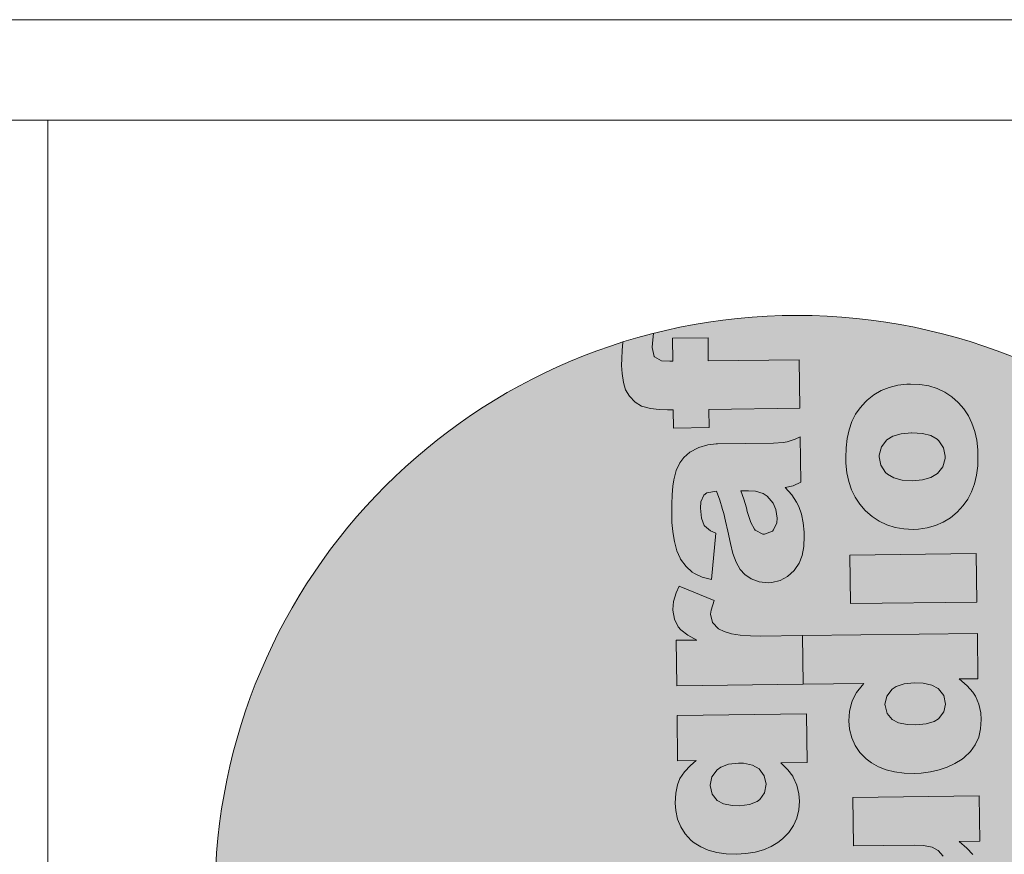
# Model space of a CAD drawing. Header units: millimetres. Extents: x -115268 to 140687, y -37779 to 24471.
# Tile 130 of 256: x 60596 to 60655, y -10636 to -10586. Entities that reach past the tile are written whole.
import ezdxf

# ---------------------------------------------------------------- set-up
doc = ezdxf.new("R2010")
doc.units = ezdxf.units.MM
doc.layers.get('0').update_dxf_attribs({"lineweight": 9})
doc.layers.add('A_CIENKA', color=7, linetype='Continuous', lineweight=9)
doc.layers.add('A_RAMKA', color=7, linetype='Continuous', lineweight=9)

# ---------------------------------------------------------------- blocks, each defined once
blk = doc.blocks.new('METRYKA11')
at = {"true_color": 0x000000}
h = blk.add_hatch(color=18, dxfattribs=at)
h.dxf.hatch_style = 1
h.paths.add_polyline_path([(7511428.56, 5508702.86, 1), (7511776.45, 5508702.86, 1)])
at = {"true_color": 0xffffff}
h = blk.add_hatch(color=7, dxfattribs=at)
h.dxf.hatch_style = 1
h.paths.add_polyline_path([(7511581.88, 5508579.4), (7511581.49, 5508579.4), (7511578.94, 5508579.05), (7511576.25, 5508578.25), (7511576.14, 5508578.21), (7511573.63, 5508576.92), (7511571.76, 5508575.28), (7511570.62, 5508573.72), (7511569.49, 5508571.36), (7511568.79, 5508568.65), (7511568.5, 5508566.69), (7511568.32, 5508564.19), (7511568.21, 5508561.35), (7511568.22, 5508558.2), (7511568.28, 5508555.88), (7511568.52, 5508553.19), (7511568.9, 5508550.67), (7511568.98, 5508550.18), (7511569.72, 5508547.38), (7511570.69, 5508545.22), (7511570.83, 5508544.94), (7511572.47, 5508542.68), (7511574.32, 5508541.02), (7511574.95, 5508540.61), (7511577.24, 5508539.58), (7511580.09, 5508538.81), (7511581.36, 5508552.68), (7511579.81, 5508553.32), (7511577.92, 5508554.95), (7511577.1, 5508557.18), (7511576.78, 5508560.19), (7511576.9, 5508561.98), (7511577.82, 5508564.06), (7511578.73, 5508564.71), (7511581.55, 5508565.23), (7511582.54, 5508562.58), (7511583.31, 5508560.13), (7511583.31, 5508560.1), (7511583.75, 5508558.53), (7511584.27, 5508556.25), (7511584.97, 5508553.28), (7511585.75, 5508549.57), (7511586.49, 5508546.64), (7511587.5, 5508543.98), (7511588.65, 5508541.86), (7511590, 5508540.3), (7511591.94, 5508538.99), (7511594.34, 5508538.14), (7511597.11, 5508537.86), (7511598.09, 5508537.94), (7511600.58, 5508538.5), (7511602.81, 5508539.68), (7511604.78, 5508541.5), (7511605.02, 5508541.78), (7511606.26, 5508543.72), (7511607.15, 5508546.05), (7511607.67, 5508548.72), (7511607.81, 5508551.77), (7511607.76, 5508553), (7511607.48, 5508555.76), (7511606.93, 5508558.35), (7511606.13, 5508560.69), (7511605.48, 5508561.95), (7511604.05, 5508564.14), (7511602.13, 5508566.29), (7511604.51, 5508566.81), (7511606.74, 5508567.92), (7511606.57, 5508581.49), (7511605.04, 5508580.77), (7511602.74, 5508580.01), (7511601.51, 5508579.78), (7511598.57, 5508579.6)])
h.paths.add_polyline_path([(7511593.2, 5508565.23), (7511595.52, 5508564.56), (7511596.73, 5508563.73), (7511598.47, 5508561.62), (7511599.3, 5508559.73), (7511599.68, 5508557.11), (7511599.59, 5508555.84), (7511598.64, 5508553.62), (7511598.26, 5508553.23), (7511595.88, 5508552.36), (7511595.46, 5508552.39), (7511593.17, 5508553.56), (7511592.88, 5508553.9), (7511591.84, 5508555.89), (7511590.79, 5508559.1), (7511590.49, 5508560.22), (7511589.69, 5508562.81), (7511588.85, 5508565.32), (7511591.17, 5508565.35)], flags=16)
h.paths.add_polyline_path([(7511594.33, 5508603.93), (7511592.32, 5508602.95), (7511589.31, 5508602.56), (7511568.52, 5508602.31), (7511568.7, 5508587.76), (7511592.75, 5508588.05), (7511594.36, 5508588.11), (7511597.27, 5508588.49), (7511599.82, 5508589.19), (7511601.98, 5508590.24), (7511603.72, 5508591.62), (7511605.24, 5508593.4), (7511606.33, 5508595.62), (7511607, 5508598.15), (7511607.21, 5508601.03), (7511607, 5508603.73), (7511606.45, 5508606.31), (7511605.51, 5508608.57), (7511604.11, 5508610.67), (7511602.3, 5508612.65), (7511600.07, 5508614.58), (7511606.17, 5508614.66), (7511606.01, 5508628.19), (7511568.21, 5508627.73), (7511568.39, 5508613.25), (7511586.58, 5508613.47), (7511589.32, 5508613.36), (7511591.92, 5508612.83), (7511593.76, 5508611.91), (7511595.21, 5508610.17), (7511595.81, 5508607.66), (7511595.62, 5508606.08)])
h.paths.add_polyline_path([(7511567.8, 5508661.95), (7511567.89, 5508653.99), (7511553.52, 5508653.81), (7511561.13, 5508639.39), (7511568.07, 5508639.47), (7511568.13, 5508634.14), (7511578.76, 5508634.27), (7511578.69, 5508639.6), (7511591.98, 5508639.76), (7511593.66, 5508639.79), (7511596.71, 5508640.03), (7511599.19, 5508640.48), (7511601.11, 5508641.1), (7511601.57, 5508641.32), (7511603.72, 5508642.85), (7511605.28, 5508644.94), (7511605.34, 5508645.05), (7511606.06, 5508647.09), (7511606.48, 5508649.69), (7511606.58, 5508652.92), (7511606.49, 5508654.84), (7511606.24, 5508657.47), (7511605.86, 5508660.17), (7511605.27, 5508662.93), (7511595.29, 5508661.76), (7511595.91, 5508659.59), (7511596.3, 5508656.97), (7511595.09, 5508654.77), (7511594.74, 5508654.63), (7511591.87, 5508654.28), (7511578.51, 5508654.12), (7511578.42, 5508662.08)])
h.paths.add_polyline_path([(7511572.98, 5508705.87), (7511572.52, 5508705.45), (7511570.93, 5508703.68), (7511569.56, 5508701.7), (7511568.46, 5508699.51), (7511567.65, 5508697.08), (7511567.05, 5508694.48), (7511566.7, 5508691.67), (7511566.63, 5508688.65), (7511566.68, 5508687.04), (7511566.96, 5508684.2), (7511567.56, 5508681.58), (7511568.36, 5508679.13), (7511569.44, 5508676.87), (7511570.79, 5508674.82), (7511572.56, 5508672.79), (7511574.49, 5508671.11), (7511576.61, 5508669.73), (7511578.9, 5508668.64), (7511581.36, 5508667.86), (7511583.96, 5508667.44), (7511586.73, 5508667.3), (7511588.35, 5508667.39), (7511590.97, 5508667.77), (7511593.45, 5508668.43), (7511595.76, 5508669.44), (7511597.91, 5508670.8), (7511599.89, 5508672.44), (7511601.69, 5508674.39), (7511603.03, 5508676.33), (7511604.2, 5508678.52), (7511605.05, 5508680.91), (7511605.68, 5508683.48), (7511606.04, 5508686.22), (7511606.14, 5508689.17), (7511606.05, 5508691.09), (7511605.73, 5508693.93), (7511605.17, 5508696.59), (7511604.34, 5508699.03), (7511603.26, 5508701.26), (7511601.94, 5508703.28), (7511600.33, 5508705.12), (7511600.23, 5508705.22), (7511598.28, 5508706.92), (7511596.16, 5508708.33), (7511593.87, 5508709.39), (7511591.44, 5508710.13), (7511588.8, 5508710.59), (7511586, 5508710.7), (7511584.87, 5508710.68), (7511582.14, 5508710.33), (7511579.59, 5508709.71), (7511577.22, 5508708.77), (7511575.02, 5508707.48)])
h.paths.add_polyline_path([(7511577.07, 5508686.43), (7511576.58, 5508688.98), (7511576.58, 5508689.54), (7511577.25, 5508691.97), (7511578.91, 5508694.03), (7511580.71, 5508695.17), (7511583.16, 5508695.9), (7511586.32, 5508696.16), (7511589.51, 5508695.94), (7511592, 5508695.31), (7511593.88, 5508694.24), (7511594.41, 5508693.79), (7511595.84, 5508691.67), (7511596.32, 5508689.12), (7511596.33, 5508688.45), (7511595.62, 5508685.99), (7511593.97, 5508683.97), (7511592.09, 5508682.79), (7511589.61, 5508682.09), (7511586.52, 5508681.81), (7511583.5, 5508682.02), (7511581.01, 5508682.65), (7511579.07, 5508683.79), (7511578.5, 5508684.31)], flags=16)
h.paths.add_polyline_path([(7511566.63, 5508757.31), (7511566.8, 5508743.74), (7511572.37, 5508743.81), (7511570.67, 5508742.38), (7511568.84, 5508740.43), (7511567.49, 5508738.42), (7511566.78, 5508736.59), (7511566.25, 5508734.05), (7511566.11, 5508731.11), (7511566.24, 5508728.94), (7511566.8, 5508726.35), (7511567.74, 5508723.97), (7511569.1, 5508721.89), (7511570.88, 5508719.98), (7511571.76, 5508719.25), (7511573.7, 5508718.02), (7511575.96, 5508717.06), (7511578.49, 5508716.39), (7511581.3, 5508715.97), (7511584.35, 5508715.87), (7511587.19, 5508716.04), (7511589.96, 5508716.46), (7511592.47, 5508717.16), (7511594.74, 5508718.1), (7511596.76, 5508719.35), (7511598.11, 5508720.42), (7511599.99, 5508722.3), (7511601.43, 5508724.38), (7511602.46, 5508726.61), (7511603.06, 5508729.07), (7511603.24, 5508731.66), (7511603.04, 5508733.87), (7511602.41, 5508736.42), (7511601.36, 5508738.87), (7511601.22, 5508739.11), (7511599.76, 5508741.09), (7511597.63, 5508743.1), (7511605.48, 5508743.19), (7511605.3, 5508757.78)])
h.paths.add_polyline_path([(7511577.09, 5508733.77), (7511576.52, 5508736.39), (7511577.06, 5508738.96), (7511578.65, 5508741.04), (7511579.73, 5508741.83), (7511582.03, 5508742.7), (7511584.97, 5508743.05), (7511586.51, 5508743), (7511589.15, 5508742.43), (7511591.13, 5508741.3), (7511592.7, 5508739.29), (7511593.25, 5508736.77), (7511592.79, 5508734.2), (7511591.34, 5508732.15), (7511590.55, 5508731.58), (7511588.28, 5508730.68), (7511585.3, 5508730.32), (7511583.13, 5508730.4), (7511580.49, 5508730.93), (7511578.58, 5508731.93)], flags=16)
h.paths.add_polyline_path([(7511591.49, 5508781.03), (7511588.61, 5508781.07), (7511585.49, 5508781.28), (7511582.85, 5508781.7), (7511580.71, 5508782.34), (7511579.05, 5508783.13), (7511579.01, 5508783.19), (7511577.27, 5508785.03), (7511576.64, 5508787.51), (7511576.8, 5508788.78), (7511577.68, 5508791.59), (7511567.29, 5508795.96), (7511566.36, 5508793.88), (7511565.62, 5508791.31), (7511565.41, 5508788.92), (7511565.41, 5508788.74), (7511565.83, 5508786.05), (7511566.94, 5508783.82), (7511567.8, 5508782.85), (7511569.81, 5508781.29), (7511572.57, 5508779.82), (7511566.36, 5508779.74), (7511566.53, 5508766.18), (7511604.32, 5508766.64), (7511604.14, 5508781.19)])
h.paths.add_polyline_path([(7511578.72, 5508838.45), (7511578.34, 5508838.45), (7511575.78, 5508838.14), (7511573.09, 5508837.33), (7511572.99, 5508837.3), (7511570.48, 5508836), (7511568.61, 5508834.37), (7511567.47, 5508832.78), (7511566.34, 5508830.45), (7511565.64, 5508827.74), (7511565.34, 5508825.77), (7511565.16, 5508823.25), (7511565.06, 5508820.44), (7511565.06, 5508817.28), (7511565.12, 5508814.97), (7511565.37, 5508812.27), (7511565.75, 5508809.75), (7511565.83, 5508809.23), (7511566.56, 5508806.43), (7511567.53, 5508804.27), (7511567.68, 5508804.03), (7511569.32, 5508801.77), (7511571.16, 5508800.07), (7511571.8, 5508799.69), (7511574.09, 5508798.63), (7511576.94, 5508797.9), (7511578.21, 5508811.73), (7511576.66, 5508812.41), (7511574.77, 5508814), (7511573.95, 5508816.27), (7511573.63, 5508819.25), (7511573.75, 5508821.07), (7511574.67, 5508823.15), (7511575.57, 5508823.79), (7511578.4, 5508824.29), (7511579.38, 5508821.66), (7511580.15, 5508819.18), (7511580.15, 5508819.15), (7511580.59, 5508817.61), (7511581.11, 5508815.34), (7511581.81, 5508812.33), (7511582.59, 5508808.66), (7511583.33, 5508805.72), (7511584.34, 5508803.07), (7511585.49, 5508800.95), (7511586.84, 5508799.38), (7511588.79, 5508798.08), (7511591.18, 5508797.19), (7511593.96, 5508796.95), (7511594.94, 5508796.99), (7511597.42, 5508797.59), (7511599.65, 5508798.77), (7511601.63, 5508800.58), (7511601.87, 5508800.87), (7511603.11, 5508802.81), (7511603.99, 5508805.1), (7511604.52, 5508807.81), (7511604.66, 5508810.86), (7511604.61, 5508812.08), (7511604.33, 5508814.85), (7511603.77, 5508817.4), (7511602.97, 5508819.74), (7511602.32, 5508821.03), (7511600.9, 5508823.19), (7511598.98, 5508825.37), (7511601.35, 5508825.89), (7511603.58, 5508826.97), (7511603.42, 5508840.58), (7511601.88, 5508839.86), (7511599.58, 5508839.09), (7511598.36, 5508838.87), (7511595.41, 5508838.66)])
h.paths.add_polyline_path([(7511585.7, 5508824.37), (7511588.01, 5508824.4), (7511590.05, 5508824.28), (7511592.37, 5508823.61), (7511593.57, 5508822.82), (7511595.32, 5508820.7), (7511596.15, 5508818.82), (7511596.53, 5508816.19), (7511596.44, 5508814.89), (7511595.48, 5508812.71), (7511595.1, 5508812.32), (7511592.73, 5508811.45), (7511592.31, 5508811.48), (7511590.01, 5508812.64), (7511589.73, 5508812.95), (7511588.69, 5508814.98), (7511587.63, 5508818.19), (7511587.34, 5508819.31), (7511586.54, 5508821.89)], flags=16)
h.paths.add_polyline_path([(7511565.26, 5508870.02), (7511565.35, 5508863.12), (7511564.43, 5508863.1), (7511562.01, 5508863.25), (7511559.81, 5508864.48), (7511559.23, 5508867.21), (7511559.28, 5508868.51), (7511559.6, 5508871.43, 0.013685), (7511550.44, 5508868.83), (7511550.23, 5508866.33), (7511550.12, 5508863.91), (7511550.07, 5508861.84), (7511550.21, 5508859.42), (7511550.59, 5508856.73), (7511551.25, 5508854.63), (7511552.39, 5508852.65), (7511554.13, 5508850.85), (7511556.01, 5508849.75), (7511558.71, 5508849.01), (7511561.24, 5508848.69), (7511563.8, 5508848.58), (7511565.52, 5508848.6), (7511565.59, 5508843.17), (7511576.21, 5508843.3), (7511576.14, 5508848.73), (7511603.32, 5508849.06), (7511603.14, 5508863.58), (7511575.97, 5508863.24), (7511575.88, 5508870.15)])
h.paths.add_polyline_path([(7511621.34, 5508849.25), (7511619.99, 5508847.27), (7511618.9, 5508845.08), (7511618.05, 5508842.68), (7511617.45, 5508840.08), (7511617.13, 5508837.27), (7511617.03, 5508834.26), (7511617.09, 5508832.64), (7511617.4, 5508829.81), (7511617.96, 5508827.15), (7511618.8, 5508824.7), (7511619.87, 5508822.47), (7511621.23, 5508820.42), (7511622.98, 5508818.37), (7511624.92, 5508816.71), (7511627.04, 5508815.3), (7511629.34, 5508814.21), (7511631.77, 5508813.47), (7511634.4, 5508813.01), (7511637.17, 5508812.9), (7511638.78, 5508812.96), (7511641.41, 5508813.34), (7511643.89, 5508814.04), (7511646.19, 5508815.04), (7511648.35, 5508816.37), (7511650.29, 5508818.01), (7511652.09, 5508819.99), (7511653.47, 5508821.94), (7511654.6, 5508824.12), (7511655.49, 5508826.48), (7511656.12, 5508829.05), (7511656.47, 5508831.83), (7511656.54, 5508834.77), (7511656.48, 5508836.66), (7511656.17, 5508839.5), (7511655.58, 5508842.16), (7511654.74, 5508844.6), (7511653.69, 5508846.83), (7511652.34, 5508848.89), (7511650.77, 5508850.69), (7511650.67, 5508850.79), (7511648.72, 5508852.52), (7511646.6, 5508853.9), (7511644.3, 5508854.96), (7511641.84, 5508855.74), (7511639.21, 5508856.16), (7511636.43, 5508856.3), (7511635.31, 5508856.25), (7511632.58, 5508855.94), (7511630.03, 5508855.31), (7511627.66, 5508854.34), (7511625.46, 5508853.05), (7511623.41, 5508851.48), (7511622.93, 5508851.02)])
h.paths.add_polyline_path([(7511626.98, 5508834.59), (7511627.01, 5508835.11), (7511627.68, 5508837.58), (7511629.34, 5508839.63), (7511631.12, 5508840.74), (7511633.6, 5508841.47), (7511636.73, 5508841.76), (7511639.94, 5508841.55), (7511642.44, 5508840.91), (7511644.31, 5508839.85), (7511644.84, 5508839.36), (7511646.27, 5508837.28), (7511646.76, 5508834.72), (7511646.73, 5508834.02), (7511646.06, 5508831.59), (7511644.4, 5508829.57), (7511644.4, 5508829.54), (7511642.49, 5508828.39), (7511640.01, 5508827.66), (7511636.96, 5508827.42), (7511633.94, 5508827.59), (7511631.44, 5508828.26), (7511629.5, 5508829.39), (7511628.9, 5508829.91), (7511627.51, 5508832.03)], flags=16)
h.paths.add_polyline_path([(7511618.26, 5508805.2), (7511618.44, 5508790.72), (7511656.23, 5508791.18), (7511656.05, 5508805.66)])
h.paths.add_polyline_path([(7511604.14, 5508781.19), (7511604.32, 5508766.64), (7511622.48, 5508766.86), (7511621.93, 5508766.29), (7511620.27, 5508764.2), (7511619.07, 5508761.87), (7511618.76, 5508760.99), (7511618.16, 5508758.46), (7511617.99, 5508755.69), (7511618.19, 5508753.17), (7511618.82, 5508750.65), (7511619.83, 5508748.35), (7511621.26, 5508746.23), (7511623.11, 5508744.32), (7511624.7, 5508743.11), (7511626.78, 5508741.94), (7511629.07, 5508741.06), (7511631.64, 5508740.43), (7511634.48, 5508740.08), (7511637.57, 5508739.97), (7511639.57, 5508740.07), (7511642.33, 5508740.42), (7511644.92, 5508741.01), (7511647.36, 5508741.85), (7511649.67, 5508742.92), (7511651.79, 5508744.25), (7511652.45, 5508744.75), (7511654.29, 5508746.52), (7511655.73, 5508748.54), (7511656.76, 5508750.8), (7511657.32, 5508753.33), (7511657.5, 5508756.1), (7511657.37, 5508758.06), (7511656.81, 5508760.65), (7511655.8, 5508763.06), (7511655.02, 5508764.24), (7511653.28, 5508766.15), (7511650.94, 5508768.19), (7511656.51, 5508768.25), (7511656.35, 5508781.82)])
h.paths.add_polyline_path([(7511634.51, 5508766.76), (7511637.52, 5508767.08), (7511640.15, 5508766.93), (7511642.72, 5508766.37), (7511644.65, 5508765.29), (7511646.3, 5508763.22), (7511646.85, 5508760.7), (7511646.36, 5508758.38), (7511644.73, 5508756.33), (7511643.45, 5508755.51), (7511641.07, 5508754.74), (7511637.99, 5508754.46), (7511635.39, 5508754.57), (7511632.79, 5508755.13), (7511630.92, 5508756.09), (7511629.39, 5508757.86), (7511628.74, 5508760.41), (7511629.33, 5508763.01), (7511630.88, 5508765.1), (7511632.13, 5508765.96)], flags=16)
h.paths.add_polyline_path([(7511619.14, 5508732.77), (7511619.32, 5508718.29), (7511637.48, 5508718.51), (7511640.25, 5508718.41), (7511642.85, 5508717.91), (7511644.69, 5508716.99), (7511646.11, 5508715.25), (7511646.7, 5508712.73), (7511646.55, 5508711.12), (7511645.28, 5508709), (7511645.24, 5508709), (7511643.25, 5508707.99), (7511640.24, 5508707.64), (7511619.45, 5508707.39), (7511619.63, 5508692.84), (7511643.68, 5508693.13), (7511645.26, 5508693.19), (7511648.2, 5508693.57), (7511650.71, 5508694.27), (7511652.88, 5508695.31), (7511654.65, 5508696.67), (7511656.13, 5508698.47), (7511657.26, 5508700.69), (7511657.93, 5508703.23), (7511658.11, 5508706.07), (7511657.94, 5508708.8), (7511657.34, 5508711.39), (7511656.44, 5508713.62), (7511656.37, 5508713.76), (7511655.01, 5508715.75), (7511653.23, 5508717.69), (7511650.97, 5508719.66), (7511657.1, 5508719.73), (7511656.94, 5508733.23)])
h.paths.add_polyline_path([(7511630.4, 5508678.24), (7511630.3, 5508686.2), (7511619.71, 5508686.07), (7511619.81, 5508678.11), (7511605.4, 5508677.94), (7511613.04, 5508663.51), (7511619.99, 5508663.6), (7511620.05, 5508658.27), (7511630.64, 5508658.4), (7511630.57, 5508663.73), (7511643.9, 5508663.89), (7511645.54, 5508663.91), (7511648.63, 5508664.16), (7511651.11, 5508664.61), (7511653.03, 5508665.23), (7511653.48, 5508665.44), (7511655.64, 5508666.98), (7511657.19, 5508669.06), (7511657.94, 5508671.18), (7511658.36, 5508673.81), (7511658.46, 5508677.04), (7511658.4, 5508678.97), (7511658.16, 5508681.6), (7511657.74, 5508684.26), (7511657.18, 5508687.05), (7511647.17, 5508685.88), (7511647.83, 5508683.71), (7511648.21, 5508681.14), (7511646.97, 5508678.9), (7511646.63, 5508678.76), (7511643.79, 5508678.41)])
h.paths.add_polyline_path([(7511639.73, 5508652.13), (7511638.55, 5508651.13), (7511636.89, 5508649.15), (7511635.62, 5508646.68), (7511635.55, 5508646.47), (7511634.91, 5508644.5), (7511634.34, 5508642.07), (7511633.89, 5508639.19), (7511633.47, 5508635.89), (7511633.31, 5508634.48), (7511632.82, 5508631.5), (7511632.25, 5508629.58), (7511630.2, 5508628.24), (7511628.05, 5508629.33), (7511627.62, 5508630.1), (7511627.13, 5508632.9), (7511627.28, 5508634.69), (7511628.23, 5508637.05), (7511628.58, 5508637.51), (7511630.88, 5508638.84), (7511629.38, 5508652.56), (7511627.77, 5508651.88), (7511625.4, 5508650.52), (7511623.53, 5508648.95), (7511622.87, 5508648.24), (7511621.43, 5508646.05), (7511620.41, 5508643.51), (7511620.04, 5508642.07), (7511619.68, 5508639.72), (7511619.5, 5508636.87), (7511619.48, 5508633.51), (7511619.58, 5508630.77), (7511619.86, 5508627.94), (7511620.31, 5508625.45), (7511620.93, 5508623.32), (7511621.8, 5508621.37), (7511623.26, 5508619.18), (7511625.04, 5508617.41), (7511626.42, 5508616.48), (7511628.81, 5508615.6), (7511631.51, 5508615.32), (7511632.77, 5508615.4), (7511635.29, 5508616.06), (7511637.55, 5508617.39), (7511638.35, 5508618.1), (7511640.12, 5508620.08), (7511641.32, 5508622.41), (7511641.85, 5508624.17), (7511642.42, 5508626.49), (7511642.98, 5508629.41), (7511643.61, 5508632.89), (7511643.87, 5508634.44), (7511644.46, 5508637.46), (7511645, 5508639.11), (7511645.31, 5508639.64), (7511647.47, 5508640.83), (7511649.73, 5508639.59), (7511650.63, 5508637.88), (7511651.05, 5508635.08), (7511650.9, 5508633.08), (7511649.98, 5508630.79), (7511648.84, 5508629.59), (7511646.36, 5508628.26), (7511647.87, 5508613.9), (7511650.35, 5508614.7), (7511652.65, 5508615.96), (7511654.59, 5508617.6), (7511656.22, 5508619.65), (7511656.9, 5508620.88), (7511657.68, 5508622.89), (7511658.29, 5508625.21), (7511658.71, 5508627.92), (7511658.95, 5508631.01), (7511658.98, 5508634.41), (7511658.96, 5508635.81), (7511658.75, 5508638.82), (7511658.37, 5508641.52), (7511657.78, 5508643.93), (7511657.05, 5508645.99), (7511656.98, 5508646.13), (7511655.58, 5508648.64), (7511653.95, 5508650.65), (7511652, 5508652.17), (7511650.66, 5508652.89), (7511648.16, 5508653.77), (7511645.63, 5508654.06), (7511644.61, 5508653.98), (7511642.06, 5508653.38)])
blk.add_line((7511378.67, 5508935.17), (7511378.67, 5506025.17))
at = {"color": 7, "lineweight": 0}
for p, q in [((7511559.28, 5508868.51), (7511559.6, 5508871.43)), ((7511575.88, 5508870.15), (7511565.26, 5508870.02)), ((7511565.26, 5508870.02), (7511565.35, 5508863.12)), ((7511575.97, 5508863.24), (7511575.88, 5508870.15)), ((7511550.44, 5508868.83), (7511550.23, 5508866.33)), ((7511559.23, 5508867.21), (7511559.28, 5508868.51)), ((7511559.79, 5508864.59), (7511559.23, 5508867.21)), ((7511550.12, 5508863.91), (7511550.07, 5508861.84)), ((7511550.23, 5508866.33), (7511550.12, 5508863.91)), ((7511559.93, 5508864.42), (7511559.79, 5508864.59)), ((7511562.01, 5508863.25), (7511559.93, 5508864.42)), ((7511550.07, 5508861.84), (7511550.21, 5508859.42)), ((7511564.43, 5508863.1), (7511562.01, 5508863.25)), ((7511565.35, 5508863.12), (7511564.43, 5508863.1)), ((7511603.14, 5508863.58), (7511575.97, 5508863.24)), ((7511603.32, 5508849.06), (7511603.14, 5508863.58)), ((7511550.21, 5508859.42), (7511550.59, 5508856.73)), ((7511550.59, 5508856.73), (7511551.25, 5508854.63)), ((7511630.03, 5508855.31), (7511627.66, 5508854.34)), ((7511632.58, 5508855.94), (7511630.03, 5508855.31)), ((7511635.31, 5508856.25), (7511632.58, 5508855.94)), ((7511636.43, 5508856.3), (7511635.31, 5508856.25)), ((7511639.21, 5508856.16), (7511636.43, 5508856.3)), ((7511641.84, 5508855.74), (7511639.21, 5508856.16)), ((7511644.3, 5508854.96), (7511641.84, 5508855.74)), ((7511646.6, 5508853.9), (7511644.3, 5508854.96)), ((7511551.25, 5508854.63), (7511552.39, 5508852.65)), ((7511552.39, 5508852.65), (7511554.13, 5508850.85)), ((7511625.46, 5508853.05), (7511623.41, 5508851.48)), ((7511627.66, 5508854.34), (7511625.46, 5508853.05)), ((7511648.72, 5508852.52), (7511646.6, 5508853.9)), ((7511650.67, 5508850.79), (7511648.72, 5508852.52)), ((7511554.13, 5508850.85), (7511556.01, 5508849.75)), ((7511556.01, 5508849.75), (7511558.71, 5508849.01)), ((7511621.34, 5508849.25), (7511619.99, 5508847.27)), ((7511622.93, 5508851.02), (7511621.34, 5508849.25)), ((7511623.41, 5508851.48), (7511622.93, 5508851.02)), ((7511650.77, 5508850.69), (7511650.67, 5508850.79)), ((7511652.34, 5508848.89), (7511650.77, 5508850.69)), ((7511558.71, 5508849.01), (7511561.24, 5508848.69)), ((7511561.24, 5508848.69), (7511563.8, 5508848.58)), ((7511563.8, 5508848.58), (7511565.52, 5508848.6)), ((7511565.52, 5508848.6), (7511565.59, 5508843.17)), ((7511576.14, 5508848.73), (7511603.32, 5508849.06)), ((7511576.21, 5508843.3), (7511576.14, 5508848.73)), ((7511619.99, 5508847.27), (7511618.9, 5508845.08)), ((7511653.69, 5508846.83), (7511652.34, 5508848.89)), ((7511654.74, 5508844.6), (7511653.69, 5508846.83)), ((7511565.59, 5508843.17), (7511576.21, 5508843.3)), ((7511618.9, 5508845.08), (7511618.05, 5508842.68)), ((7511655.58, 5508842.16), (7511654.74, 5508844.6)), ((7511603.42, 5508840.58), (7511601.88, 5508839.86)), ((7511603.58, 5508826.97), (7511603.42, 5508840.58)), ((7511618.05, 5508842.68), (7511617.45, 5508840.08)), ((7511629.34, 5508839.63), (7511631.12, 5508840.74)), ((7511631.12, 5508840.74), (7511633.6, 5508841.47)), ((7511633.6, 5508841.47), (7511636.65, 5508841.75)), ((7511636.65, 5508841.75), (7511636.82, 5508841.76)), ((7511636.82, 5508841.76), (7511639.94, 5508841.55)), ((7511639.94, 5508841.55), (7511642.44, 5508840.91)), ((7511642.44, 5508840.91), (7511644.31, 5508839.85)), ((7511656.17, 5508839.5), (7511655.58, 5508842.16)), ((7511573.09, 5508837.33), (7511572.99, 5508837.3)), ((7511575.78, 5508838.14), (7511573.09, 5508837.33)), ((7511578.34, 5508838.45), (7511575.78, 5508838.14)), ((7511578.72, 5508838.45), (7511578.34, 5508838.45)), ((7511595.41, 5508838.66), (7511578.72, 5508838.45)), ((7511598.36, 5508838.87), (7511595.41, 5508838.66)), ((7511599.58, 5508839.09), (7511598.36, 5508838.87)), ((7511601.88, 5508839.86), (7511599.58, 5508839.09)), ((7511617.45, 5508840.08), (7511617.13, 5508837.27)), ((7511627.01, 5508835.11), (7511627.68, 5508837.58)), ((7511627.68, 5508837.58), (7511629.34, 5508839.63)), ((7511644.31, 5508839.85), (7511644.84, 5508839.36)), ((7511644.84, 5508839.36), (7511646.27, 5508837.28)), ((7511656.48, 5508836.66), (7511656.17, 5508839.5)), ((7511568.61, 5508834.37), (7511567.47, 5508832.78)), ((7511570.48, 5508836), (7511568.61, 5508834.37)), ((7511572.99, 5508837.3), (7511570.48, 5508836)), ((7511617.13, 5508837.27), (7511617.03, 5508834.26)), ((7511626.98, 5508834.59), (7511627.01, 5508835.11)), ((7511627.51, 5508832.03), (7511626.98, 5508834.59)), ((7511646.27, 5508837.28), (7511646.76, 5508834.72)), ((7511646.76, 5508834.72), (7511646.73, 5508834.02)), ((7511656.47, 5508831.83), (7511656.54, 5508834.77)), ((7511656.54, 5508834.77), (7511656.48, 5508836.66)), ((7511567.47, 5508832.78), (7511566.34, 5508830.45)), ((7511617.03, 5508834.26), (7511617.09, 5508832.64)), ((7511617.09, 5508832.64), (7511617.4, 5508829.81)), ((7511628.9, 5508829.91), (7511627.51, 5508832.03)), ((7511646.06, 5508831.59), (7511644.4, 5508829.57)), ((7511646.73, 5508834.02), (7511646.06, 5508831.59)), ((7511656.12, 5508829.05), (7511656.47, 5508831.83)), ((7511566.34, 5508830.45), (7511565.64, 5508827.74)), ((7511617.4, 5508829.81), (7511617.96, 5508827.15)), ((7511629.5, 5508829.39), (7511628.9, 5508829.91)), ((7511631.44, 5508828.26), (7511629.5, 5508829.39)), ((7511644.4, 5508829.54), (7511642.49, 5508828.39)), ((7511644.4, 5508829.57), (7511644.4, 5508829.54)), ((7511655.49, 5508826.48), (7511656.12, 5508829.05)), ((7511565.34, 5508825.77), (7511565.16, 5508823.25)), ((7511565.64, 5508827.74), (7511565.34, 5508825.77)), ((7511598.98, 5508825.37), (7511601.35, 5508825.89)), ((7511601.35, 5508825.89), (7511603.58, 5508826.97)), ((7511617.96, 5508827.15), (7511618.8, 5508824.7)), ((7511633.94, 5508827.59), (7511631.44, 5508828.26)), ((7511636.96, 5508827.42), (7511633.94, 5508827.59)), ((7511640.01, 5508827.66), (7511636.96, 5508827.42)), ((7511642.49, 5508828.39), (7511640.01, 5508827.66)), ((7511654.6, 5508824.12), (7511655.49, 5508826.48)), ((7511565.16, 5508823.25), (7511565.06, 5508820.44)), ((7511573.75, 5508821.07), (7511574.67, 5508823.15)), ((7511574.67, 5508823.15), (7511575.57, 5508823.79)), ((7511575.57, 5508823.79), (7511578.37, 5508824.28)), ((7511578.37, 5508824.28), (7511578.41, 5508824.28)), ((7511578.41, 5508824.28), (7511579.38, 5508821.66)), ((7511585.7, 5508824.37), (7511588.01, 5508824.4)), ((7511586.54, 5508821.89), (7511585.7, 5508824.37)), ((7511588.01, 5508824.4), (7511590.05, 5508824.28)), ((7511590.05, 5508824.28), (7511592.37, 5508823.61)), ((7511592.37, 5508823.61), (7511593.57, 5508822.82)), ((7511593.57, 5508822.82), (7511595.32, 5508820.7)), ((7511600.9, 5508823.19), (7511598.98, 5508825.37)), ((7511602.32, 5508821.03), (7511600.9, 5508823.19)), ((7511618.8, 5508824.7), (7511619.87, 5508822.47)), ((7511653.47, 5508821.94), (7511654.6, 5508824.12)), ((7511565.06, 5508820.44), (7511565.06, 5508817.28)), ((7511573.63, 5508819.25), (7511573.75, 5508821.07)), ((7511579.38, 5508821.66), (7511580.15, 5508819.18)), ((7511587.34, 5508819.31), (7511586.54, 5508821.89)), ((7511595.32, 5508820.7), (7511596.15, 5508818.82)), ((7511602.97, 5508819.74), (7511602.32, 5508821.03)), ((7511603.77, 5508817.4), (7511602.97, 5508819.74)), ((7511619.87, 5508822.47), (7511621.23, 5508820.42)), ((7511621.23, 5508820.42), (7511622.83, 5508818.55)), ((7511650.29, 5508818.01), (7511652.09, 5508819.99)), ((7511652.09, 5508819.99), (7511653.47, 5508821.94)), ((7511565.06, 5508817.28), (7511565.12, 5508814.97)), ((7511573.95, 5508816.27), (7511573.63, 5508819.25)), ((7511580.15, 5508819.18), (7511580.15, 5508819.15)), ((7511580.15, 5508819.15), (7511580.59, 5508817.61)), ((7511580.59, 5508817.61), (7511581.11, 5508815.34)), ((7511587.63, 5508818.19), (7511587.34, 5508819.31)), ((7511588.69, 5508814.98), (7511587.63, 5508818.19)), ((7511596.15, 5508818.82), (7511596.53, 5508816.19)), ((7511604.33, 5508814.85), (7511603.77, 5508817.4)), ((7511622.83, 5508818.55), (7511622.94, 5508818.41)), ((7511622.94, 5508818.41), (7511624.92, 5508816.71)), ((7511624.92, 5508816.71), (7511627.04, 5508815.3)), ((7511648.35, 5508816.37), (7511650.29, 5508818.01)), ((7511565.12, 5508814.97), (7511565.37, 5508812.27)), ((7511574.74, 5508814.07), (7511573.95, 5508816.27)), ((7511574.85, 5508813.93), (7511574.74, 5508814.07)), ((7511576.66, 5508812.41), (7511574.85, 5508813.93)), ((7511581.11, 5508815.34), (7511581.81, 5508812.33)), ((7511589.73, 5508812.95), (7511588.69, 5508814.98)), ((7511596.44, 5508814.89), (7511595.48, 5508812.71)), ((7511596.53, 5508816.19), (7511596.44, 5508814.89)), ((7511604.61, 5508812.08), (7511604.33, 5508814.85)), ((7511627.04, 5508815.3), (7511629.34, 5508814.21)), ((7511629.34, 5508814.21), (7511631.77, 5508813.47)), ((7511641.41, 5508813.34), (7511643.89, 5508814.04)), ((7511643.89, 5508814.04), (7511646.19, 5508815.04)), ((7511646.19, 5508815.04), (7511648.35, 5508816.37)), ((7511565.37, 5508812.27), (7511565.75, 5508809.75)), ((7511578.21, 5508811.73), (7511576.66, 5508812.41)), ((7511576.94, 5508797.9), (7511578.21, 5508811.73)), ((7511581.81, 5508812.33), (7511582.59, 5508808.66)), ((7511590.01, 5508812.64), (7511589.73, 5508812.95)), ((7511592.31, 5508811.48), (7511590.01, 5508812.64)), ((7511592.73, 5508811.45), (7511592.31, 5508811.48)), ((7511595.1, 5508812.32), (7511592.73, 5508811.45)), ((7511595.48, 5508812.71), (7511595.1, 5508812.32)), ((7511604.52, 5508807.81), (7511604.66, 5508810.86)), ((7511604.66, 5508810.86), (7511604.61, 5508812.08)), ((7511631.77, 5508813.47), (7511634.4, 5508813.01)), ((7511634.4, 5508813.01), (7511637.17, 5508812.9)), ((7511637.17, 5508812.9), (7511638.78, 5508812.96)), ((7511638.78, 5508812.96), (7511641.41, 5508813.34)), ((7511565.75, 5508809.75), (7511565.83, 5508809.23)), ((7511565.83, 5508809.23), (7511566.56, 5508806.43)), ((7511582.59, 5508808.66), (7511583.33, 5508805.72)), ((7511566.56, 5508806.43), (7511567.53, 5508804.27)), ((7511583.33, 5508805.72), (7511584.34, 5508803.07)), ((7511603.11, 5508802.81), (7511603.99, 5508805.1)), ((7511603.99, 5508805.1), (7511604.52, 5508807.81)), ((7511656.05, 5508805.66), (7511618.26, 5508805.2)), ((7511618.26, 5508805.2), (7511618.44, 5508790.72)), ((7511656.23, 5508791.18), (7511656.05, 5508805.66)), ((7511567.53, 5508804.27), (7511567.68, 5508804.03)), ((7511567.68, 5508804.03), (7511569.32, 5508801.77)), ((7511584.34, 5508803.07), (7511585.49, 5508800.95)), ((7511601.87, 5508800.87), (7511603.11, 5508802.81)), ((7511569.32, 5508801.77), (7511571.16, 5508800.07)), ((7511571.16, 5508800.07), (7511571.8, 5508799.69)), ((7511571.8, 5508799.69), (7511574.09, 5508798.63)), ((7511585.49, 5508800.95), (7511586.84, 5508799.38)), ((7511586.84, 5508799.38), (7511588.79, 5508798.08)), ((7511599.65, 5508798.77), (7511601.63, 5508800.58)), ((7511601.63, 5508800.58), (7511601.87, 5508800.87)), ((7511574.09, 5508798.63), (7511576.94, 5508797.9)), ((7511588.79, 5508798.08), (7511591.18, 5508797.19)), ((7511591.18, 5508797.19), (7511593.96, 5508796.95)), ((7511593.96, 5508796.95), (7511594.94, 5508796.99)), ((7511594.94, 5508796.99), (7511597.42, 5508797.59)), ((7511597.42, 5508797.59), (7511599.65, 5508798.77)), ((7511566.36, 5508793.88), (7511565.62, 5508791.31)), ((7511567.29, 5508795.96), (7511566.36, 5508793.88)), ((7511577.68, 5508791.59), (7511567.29, 5508795.96)), ((7511565.62, 5508791.31), (7511565.41, 5508788.92)), ((7511576.8, 5508788.78), (7511577.68, 5508791.59)), ((7511618.44, 5508790.72), (7511656.23, 5508791.18)), ((7511565.41, 5508788.92), (7511565.41, 5508788.74)), ((7511565.41, 5508788.74), (7511565.83, 5508786.05)), ((7511576.64, 5508787.51), (7511576.8, 5508788.78)), ((7511577.27, 5508785.03), (7511576.64, 5508787.51)), ((7511565.83, 5508786.05), (7511566.94, 5508783.82)), ((7511579.01, 5508783.19), (7511577.27, 5508785.03)), ((7511566.94, 5508783.82), (7511567.8, 5508782.85)), ((7511567.8, 5508782.85), (7511569.81, 5508781.29)), ((7511579.05, 5508783.13), (7511579.01, 5508783.19)), ((7511580.71, 5508782.34), (7511579.05, 5508783.13)), ((7511582.85, 5508781.7), (7511580.71, 5508782.34)), ((7511585.49, 5508781.28), (7511582.85, 5508781.7)), ((7511656.35, 5508781.82), (7511604.14, 5508781.19)), ((7511656.51, 5508768.25), (7511656.35, 5508781.82)), ((7511572.57, 5508779.82), (7511566.36, 5508779.74)), ((7511566.36, 5508779.74), (7511566.53, 5508766.18)), ((7511569.81, 5508781.29), (7511572.57, 5508779.82)), ((7511588.61, 5508781.07), (7511585.49, 5508781.28)), ((7511591.49, 5508781.03), (7511588.61, 5508781.07)), ((7511604.14, 5508781.19), (7511591.49, 5508781.03)), ((7511604.32, 5508766.64), (7511604.14, 5508781.19)), ((7511604.14, 5508781.19), (7511604.32, 5508766.64)), ((7511604.32, 5508766.64), (7511622.48, 5508766.86)), ((7511622.48, 5508766.86), (7511621.93, 5508766.29)), ((7511632.13, 5508765.96), (7511634.51, 5508766.76)), ((7511634.51, 5508766.76), (7511637.52, 5508767.08)), ((7511637.52, 5508767.08), (7511640.15, 5508766.93)), ((7511640.15, 5508766.93), (7511642.72, 5508766.37)), ((7511650.94, 5508768.19), (7511656.51, 5508768.25)), ((7511653.28, 5508766.15), (7511650.94, 5508768.19)), ((7511566.53, 5508766.18), (7511604.32, 5508766.64)), ((7511620.27, 5508764.2), (7511619.07, 5508761.87)), ((7511621.93, 5508766.29), (7511620.27, 5508764.2)), ((7511629.33, 5508763.01), (7511630.88, 5508765.1)), ((7511630.88, 5508765.1), (7511632.13, 5508765.96)), ((7511642.72, 5508766.37), (7511644.62, 5508765.3)), ((7511644.62, 5508765.3), (7511644.7, 5508765.24)), ((7511644.7, 5508765.24), (7511646.3, 5508763.22)), ((7511655.02, 5508764.24), (7511653.28, 5508766.15)), ((7511655.8, 5508763.06), (7511655.02, 5508764.24)), ((7511618.76, 5508760.99), (7511618.16, 5508758.46)), ((7511619.07, 5508761.87), (7511618.76, 5508760.99)), ((7511628.76, 5508760.52), (7511629.33, 5508763.01)), ((7511646.3, 5508763.22), (7511646.85, 5508760.7)), ((7511656.81, 5508760.65), (7511655.8, 5508763.06)), ((7511618.16, 5508758.46), (7511617.99, 5508755.69)), ((7511628.77, 5508760.31), (7511628.76, 5508760.52)), ((7511629.39, 5508757.86), (7511628.77, 5508760.31)), ((7511646.36, 5508758.38), (7511644.73, 5508756.33)), ((7511646.85, 5508760.7), (7511646.36, 5508758.38)), ((7511657.37, 5508758.06), (7511656.81, 5508760.65)), ((7511657.5, 5508756.1), (7511657.37, 5508758.06)), ((7511605.3, 5508757.78), (7511566.63, 5508757.31)), ((7511566.63, 5508757.31), (7511566.8, 5508743.74)), ((7511605.48, 5508743.19), (7511605.3, 5508757.78)), ((7511617.99, 5508755.69), (7511618.19, 5508753.17)), ((7511630.92, 5508756.09), (7511629.39, 5508757.86)), ((7511632.79, 5508755.13), (7511630.92, 5508756.09)), ((7511635.39, 5508754.57), (7511632.79, 5508755.13)), ((7511643.45, 5508755.51), (7511641.07, 5508754.74)), ((7511644.73, 5508756.33), (7511643.45, 5508755.51)), ((7511657.32, 5508753.33), (7511657.5, 5508756.1)), ((7511618.19, 5508753.17), (7511618.82, 5508750.65)), ((7511637.99, 5508754.46), (7511635.39, 5508754.57)), ((7511641.07, 5508754.74), (7511637.99, 5508754.46)), ((7511656.76, 5508750.8), (7511657.32, 5508753.33)), ((7511618.82, 5508750.65), (7511619.83, 5508748.35)), ((7511655.73, 5508748.54), (7511656.76, 5508750.8)), ((7511619.83, 5508748.35), (7511621.26, 5508746.23)), ((7511621.26, 5508746.23), (7511623.11, 5508744.32)), ((7511652.45, 5508744.75), (7511654.29, 5508746.52)), ((7511654.29, 5508746.52), (7511655.73, 5508748.54)), ((7511566.8, 5508743.74), (7511572.37, 5508743.81)), ((7511572.37, 5508743.81), (7511570.67, 5508742.38)), ((7511597.63, 5508743.1), (7511605.48, 5508743.19)), ((7511623.11, 5508744.32), (7511624.7, 5508743.11)), ((7511649.67, 5508742.92), (7511651.79, 5508744.25)), ((7511651.79, 5508744.25), (7511652.45, 5508744.75)), ((7511568.84, 5508740.43), (7511567.49, 5508738.42)), ((7511570.67, 5508742.38), (7511568.84, 5508740.43)), ((7511577.06, 5508738.96), (7511578.65, 5508741.04)), ((7511578.65, 5508741.04), (7511579.73, 5508741.83)), ((7511579.73, 5508741.83), (7511582.03, 5508742.7)), ((7511582.03, 5508742.7), (7511584.97, 5508743.05)), ((7511584.97, 5508743.05), (7511586.51, 5508743)), ((7511586.51, 5508743), (7511589.15, 5508742.43)), ((7511589.15, 5508742.43), (7511591.13, 5508741.3)), ((7511591.13, 5508741.3), (7511592.7, 5508739.29)), ((7511599.76, 5508741.09), (7511597.63, 5508743.1)), ((7511601.22, 5508739.11), (7511599.76, 5508741.09)), ((7511624.7, 5508743.11), (7511626.78, 5508741.94)), ((7511626.78, 5508741.94), (7511629.07, 5508741.06)), ((7511629.07, 5508741.06), (7511631.64, 5508740.43)), ((7511631.64, 5508740.43), (7511634.48, 5508740.08)), ((7511639.57, 5508740.07), (7511642.33, 5508740.42)), ((7511642.33, 5508740.42), (7511644.92, 5508741.01)), ((7511644.92, 5508741.01), (7511647.36, 5508741.85)), ((7511647.36, 5508741.85), (7511649.67, 5508742.92)), ((7511567.49, 5508738.42), (7511566.78, 5508736.59)), ((7511576.53, 5508736.46), (7511577.06, 5508738.96)), ((7511592.7, 5508739.29), (7511593.25, 5508736.77)), ((7511601.36, 5508738.87), (7511601.22, 5508739.11)), ((7511602.41, 5508736.42), (7511601.36, 5508738.87)), ((7511634.48, 5508740.08), (7511637.57, 5508739.97)), ((7511637.57, 5508739.97), (7511639.57, 5508740.07)), ((7511566.78, 5508736.59), (7511566.25, 5508734.05)), ((7511576.53, 5508736.32), (7511576.53, 5508736.46)), ((7511577.09, 5508733.77), (7511576.53, 5508736.32)), ((7511593.25, 5508736.77), (7511592.79, 5508734.2)), ((7511603.04, 5508733.87), (7511602.41, 5508736.42)), ((7511566.25, 5508734.05), (7511566.11, 5508731.11)), ((7511578.58, 5508731.93), (7511577.09, 5508733.77)), ((7511580.49, 5508730.93), (7511578.58, 5508731.93)), ((7511590.55, 5508731.58), (7511588.28, 5508730.68)), ((7511591.34, 5508732.15), (7511590.55, 5508731.58)), ((7511592.79, 5508734.2), (7511591.34, 5508732.15)), ((7511603.24, 5508731.66), (7511603.04, 5508733.87)), ((7511603.06, 5508729.07), (7511603.24, 5508731.66)), ((7511656.94, 5508733.23), (7511619.14, 5508732.77)), ((7511619.14, 5508732.77), (7511619.32, 5508718.29)), ((7511657.1, 5508719.73), (7511656.94, 5508733.23)), ((7511566.11, 5508731.11), (7511566.24, 5508728.94)), ((7511566.24, 5508728.94), (7511566.8, 5508726.35)), ((7511583.13, 5508730.4), (7511580.49, 5508730.93)), ((7511585.3, 5508730.32), (7511583.13, 5508730.4)), ((7511588.28, 5508730.68), (7511585.3, 5508730.32)), ((7511602.46, 5508726.61), (7511603.06, 5508729.07)), ((7511566.8, 5508726.35), (7511567.74, 5508723.97)), ((7511601.43, 5508724.38), (7511602.46, 5508726.61)), ((7511567.74, 5508723.97), (7511569.1, 5508721.89)), ((7511599.99, 5508722.3), (7511601.43, 5508724.38)), ((7511569.1, 5508721.89), (7511570.88, 5508719.98)), ((7511570.88, 5508719.98), (7511571.76, 5508719.25)), ((7511596.76, 5508719.35), (7511598.11, 5508720.42)), ((7511598.11, 5508720.42), (7511599.99, 5508722.3)), ((7511650.97, 5508719.66), (7511657.1, 5508719.73)), ((7511653.23, 5508717.69), (7511650.97, 5508719.66)), ((7511571.76, 5508719.25), (7511573.7, 5508718.02)), ((7511573.7, 5508718.02), (7511575.96, 5508717.06)), ((7511575.96, 5508717.06), (7511578.49, 5508716.39)), ((7511589.96, 5508716.46), (7511592.47, 5508717.16)), ((7511592.47, 5508717.16), (7511594.74, 5508718.1)), ((7511594.74, 5508718.1), (7511596.76, 5508719.35)), ((7511619.32, 5508718.29), (7511637.48, 5508718.51)), ((7511637.48, 5508718.51), (7511640.25, 5508718.41)), ((7511640.25, 5508718.41), (7511642.85, 5508717.91)), ((7511642.85, 5508717.91), (7511644.69, 5508716.99)), ((7511644.69, 5508716.99), (7511646.11, 5508715.25)), ((7511655.01, 5508715.75), (7511653.23, 5508717.69)), ((7511578.49, 5508716.39), (7511581.3, 5508715.97)), ((7511581.3, 5508715.97), (7511584.35, 5508715.87)), ((7511584.35, 5508715.87), (7511587.19, 5508716.04)), ((7511587.19, 5508716.04), (7511589.96, 5508716.46))]:
    blk.add_line(p, q, dxfattribs=at)
blk.add_lwpolyline([(7511378.67, 5508935.17), (7511878.67, 5508935.17)])
at = {"color": 7}
blk.add_circle((7511602.5, 5508702.86), 173.94, dxfattribs=at)
blk.add_circle((7511602.5, 5508702.86), 173.94, dxfattribs=at)

msp = doc.modelspace()

# ---------------------------------------------------------------- linework, layer by layer
at = {"layer": 'A_CIENKA'}
msp.add_lwpolyline([(59864.56021, -10586.08675), (60704.56021, -10586.08675), (60704.56021, -11180.08675), (59864.56021, -11180.08675), (59864.56021, -10586.08675)], dxfattribs=at)
at = {"layer": 'A_RAMKA'}
msp.add_lwpolyline([(59900.56021, -10592.08675), (60697.72304, -10592.08675), (60697.72304, -11174.08675), (59900.56021, -11174.08675)], close=True, dxfattribs=at)

# ---------------------------------------------------------------- block references
at = {"layer": 'A_CIENKA', "xscale": 0.2, "yscale": 0.2, "zscale": 0.2}
msp.add_blockref('METRYKA11', (-1441678.01087, -1112379.12126), dxfattribs=at)

doc.saveas('drawing.dxf')
